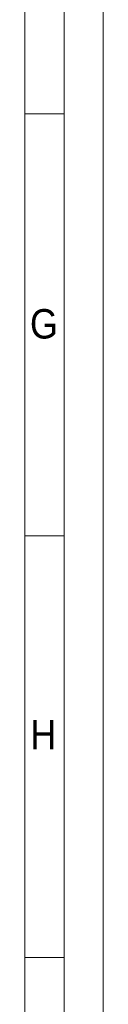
# Model space of a CAD drawing. Header units: millimetres. Extents: x 50 to 4179, y 50 to 2920.
# Tile 11 of 16: x 4105 to 4155, y 680 to 1310. Entities that reach past the tile are written whole.
import ezdxf

# ---------------------------------------------------------------- set-up
doc = ezdxf.new("R2010")
doc.units = ezdxf.units.MM
doc.header["$LTSCALE"] = 5
doc.linetypes.add('SLD-Solido', pattern=[0])
doc.styles.add('SLDTEXTSTYLE1', font='GOTHIC.TTF', dxfattribs={"width": 0.913})

msp = doc.modelspace()

# ---------------------------------------------------------------- linework, layer by layer
at = {"color": 7, "linetype": 'SLD-Solido', "lineweight": 0}
for p, q in [((4155, 50), (4155, 2920)), ((4130, 75), (4130, 2895)), ((4130, 1250), (4105, 1250)), ((4105, 1250), (4130, 1250)), ((4105, 980), (4130, 980)), ((4105, 710), (4130, 710))]:
    msp.add_line(p, q, dxfattribs=at)
at = {"color": 7, "linetype": 'SLD-Solido', "lineweight": 15}
msp.add_line((4105, 100), (4105, 2870), dxfattribs=at)

# ---------------------------------------------------------------- texts
at = {"color": 7, "linetype": 'Continuous', "lineweight": 0, "char_height": 18.81, "attachment_point": 1, "style": 'SLDTEXTSTYLE1'}
for s, insert in [('G', (4108.219, 1125.005)), ('H', (4108.476, 862.039))]:
    msp.add_mtext(s, dxfattribs=dict(at, insert=insert))

doc.saveas('drawing.dxf')
